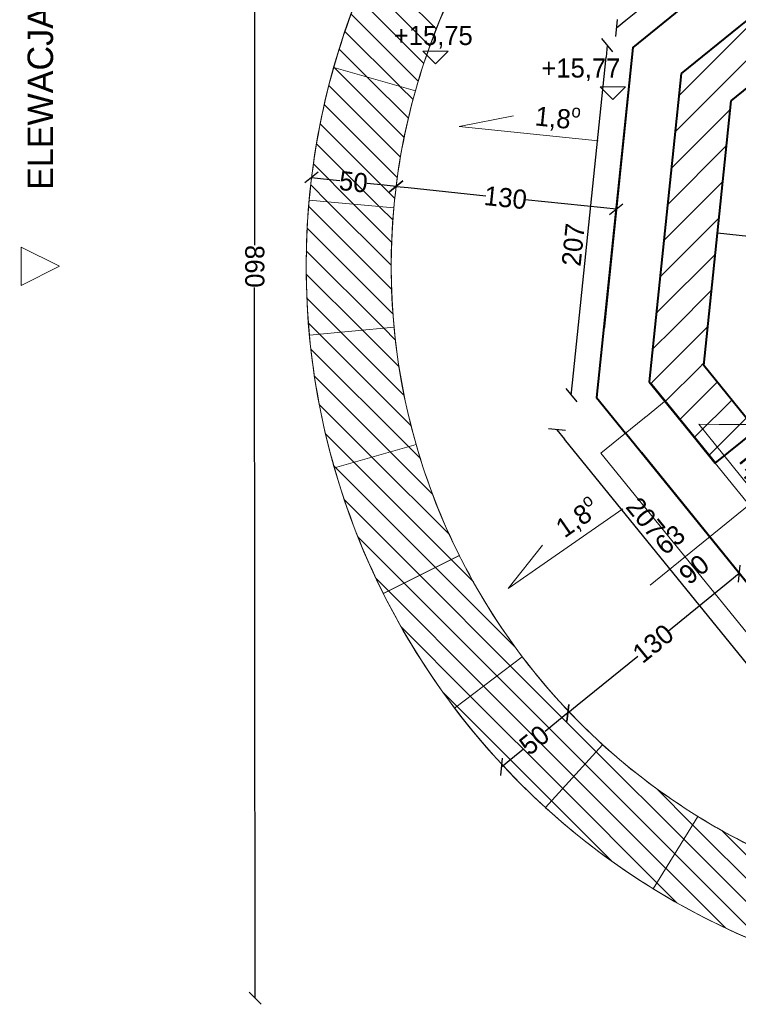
# Model space of a CAD drawing. Header units: millimetres. Extents: x 67877 to 166263, y -957 to 33454.
# Tile 80 of 98: x 109176 to 113404, y 17380 to 23169. Entities that reach past the tile are written whole.
import ezdxf
from ezdxf.enums import TextEntityAlignment as Align

# ---------------------------------------------------------------- set-up
doc = ezdxf.new("R2010")
doc.units = ezdxf.units.MM
doc.linetypes.add('Wipeout_Contour', pattern=[1000, 0, -1000])
for name, color, linetype, lineweight in [('0_Nr_pióra__1', 7, 'Continuous', 13), ('0_Nr_pióra__27', 7, 'Continuous', 40), ('0_Nr_pióra__61', 251, 'Continuous', 13), ('0_Nr_pióra__7', 7, 'Continuous', 20), ('inw_schody zewnętrzne_Nr_pióra__1', 7, 'Continuous', 13), ('inw_schody zewnętrzne_Nr_pióra__163', 7, 'Continuous', 5), ('inw_schody zewnętrzne_Nr_pióra__168', 7, 'Continuous', 5), ('inw_schody zewnętrzne_Nr_pióra__27', 7, 'Continuous', 40), ('inw_schody zewnętrzne_Nr_pióra__87', 7, 'Continuous', 13), ('inw_ściany zewnętrzne_Nr_pióra__27', 7, 'Continuous', 40), ('inw_ściany zewnętrzne_Nr_pióra__87', 7, 'Continuous', 13), ('Okna ARCHICADa_Nr_pióra__27', 7, 'Continuous', 40), ('Okna ARCHICADa_Nr_pióra__3', 7, 'Continuous', 13), ('Znaczniki okien ARCHICADa_Nr_pióra__1', 7, 'Continuous', 13), ('Znaczniki okien ARCHICADa_Nr_pióra__7', 7, 'Continuous', 20)]:
    doc.layers.add(name, color=color, linetype=linetype, lineweight=lineweight)
for name, color, linetype in [('inw_schody zewnętrzne', 7, 'Continuous'), ('inw_wymiarowanie', 7, 'Continuous'), ('inw_ściany zewnętrzne', 7, 'Continuous'), ('Okna ARCHICADa', 7, 'Continuous'), ('Znaczniki okien ARCHICADa', 7, 'Continuous')]:
    doc.layers.add(name, color=color, linetype=linetype)
doc.styles.add('STYL_AUTOMATYCZNY_1', font='GOTHIC.TTF')
doc.dimstyles.new('STYL_AUTOMATYCZNY__1', dxfattribs={"dimtxt": 112.5, "dimasz": 71.25, "dimexe": 0.18, "dimexo": 0.0625, "dimgap": 0.09, "dimtad": 1, "dimtih": 1, "dimtoh": 1, "dimdec": 0, "dimlfac": 0.1, "dimzin": 0, "dimdsep": 46, "dimtxsty": 'STYL_AUTOMATYCZNY_1', "dimblk": 'ARROWHEAD_6', "dimblk1": 'ARROWHEAD_6', "dimblk2": 'ARROWHEAD_6', "dimcen": 0.09, "dimse1": 1, "dimse2": 1, "dimclrd": 256, "dimclre": 256, "dimclrt": 256, "dimadec": 1, "dimazin": 0, "dimtfac": 1, "dimtdec": 4, "dimtmove": 0, "dimatfit": 3, "dimfxl": 1, "dimtolj": 1, "dimtzin": 0, "dimarcsym": 0})
doc.dimstyles.new('STYL_AUTOMATYCZNY__2', dxfattribs={"dimtxt": 112.5, "dimasz": 71.25, "dimexe": 0.18, "dimexo": 0.0625, "dimgap": 0.09, "dimtad": 1, "dimdec": 0, "dimlfac": 0.1, "dimzin": 0, "dimdsep": 46, "dimtxsty": 'STYL_AUTOMATYCZNY_1', "dimblk": 'ARROWHEAD_6', "dimblk1": 'ARROWHEAD_6', "dimblk2": 'ARROWHEAD_6', "dimcen": 0.09, "dimse1": 1, "dimse2": 1, "dimclrd": 256, "dimclre": 256, "dimclrt": 256, "dimadec": 1, "dimazin": 0, "dimtfac": 1, "dimtdec": 4, "dimtmove": 0, "dimatfit": 3, "dimfxl": 1, "dimtolj": 1, "dimtzin": 0, "dimarcsym": 0})
doc.dimstyles.new('STYL_AUTOMATYCZNY__4', dxfattribs={"dimtxt": 112.5, "dimasz": 71.25, "dimexe": 0.18, "dimexo": 0.0625, "dimgap": 0.09, "dimtad": 1, "dimdec": 0, "dimlfac": 0.1, "dimzin": 0, "dimdsep": 46, "dimtxsty": 'STYL_AUTOMATYCZNY_1', "dimblk": 'ARROWHEAD_6', "dimblk1": 'ARROWHEAD_6', "dimblk2": 'ARROWHEAD_6', "dimcen": 0.09, "dimse1": 1, "dimse2": 1, "dimclrd": 256, "dimclre": 256, "dimclrt": 256, "dimadec": 1, "dimazin": 0, "dimtfac": 1, "dimtdec": 4, "dimtmove": 2, "dimatfit": 3, "dimfxl": 1, "dimtolj": 1, "dimtzin": 0, "dimarcsym": 0})
pattern_1 = [(45, (553500.93, 0), (-95.45941, 95.45941), [])]
pattern_2 = [(135, (553500.93, 0), (68.94291, 68.94291), [])]

# ---------------------------------------------------------------- blocks, each defined once
blk = doc.blocks.new('Strop_37_4', base_point=(624521, 5876.8))
at = {"layer": '0_Nr_pióra__1', "linetype": 'Continuous', "flags": 128}
blk.add_lwpolyline([(624521, 5876.8), (624400.4, 5878.9), (625291, 4773.8), (625632.4, 4673.1), (626676.6, 4562.7), (627050, 4591.1), (627921, 5298.2), (627921, 6376.8), (626661, 6376.8), (626661, 5876.8)], close=True, dxfattribs=at)
blk = doc.blocks.new('Ściana_25_4', base_point=(625715, 9077.3))
at = {"linetype": 'Wipeout_Contour', "ltscale": 1877578.498179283}
blk.add_wipeout([(625619.5, 9398.1), (625711.9, 9087.7), (626040.4, 9354.4)], dxfattribs=at).dxf.layer = 'inw_schody zewnętrzne'
at = {"linetype": 'Wipeout_Contour', "ltscale": 1872428.866113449}
blk.add_wipeout([(623968.7, 7672.5), (624297.2, 7939.2), (624012.4, 8093.3)], dxfattribs=at).dxf.layer = 'inw_schody zewnętrzne'
at = {"layer": 'inw_schody zewnętrzne_Nr_pióra__168', "linetype": 'Continuous'}
h = blk.add_hatch(dxfattribs=at)
h.set_pattern_fill('Bloczki_ceramiczne_0004', color=256, style=0, pattern_type=2)
h.set_pattern_definition(pattern_1)
h.paths.add_polyline_path([(625711.9, 9087.7), (625807.3, 8766.9), (626146.8, 9042.5)])
h = blk.add_hatch(dxfattribs=at)
h.set_pattern_fill('Bloczki_ceramiczne_0004', color=256, style=0, pattern_type=2)
h.set_pattern_definition(pattern_1)
h.paths.add_polyline_path([(624252.1, 7504.2), (624591.5, 7779.8), (624297.2, 7939.2)])
at = {"linetype": 'Wipeout_Contour', "ltscale": 1872809.11497564}
blk.add_wipeout([(624012.4, 8093.3), (624297.2, 7939.2), (624340.9, 8360)], dxfattribs=at).dxf.layer = 'inw_schody zewnętrzne'
at = {"layer": 'inw_schody zewnętrzne_Nr_pióra__87', "linetype": 'Continuous', "flags": 128}
blk.add_lwpolyline([(624012.4, 8093.3), (623968.7, 7672.5)], dxfattribs=at)
at = {"linetype": 'Wipeout_Contour', "ltscale": 2499880.404945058}
blk.add_wipeout([(625291, 9131.4), (624340.9, 8360), (624297.2, 7939.2), (625711.9, 9087.7)], dxfattribs=at).dxf.layer = 'inw_schody zewnętrzne'
at = {"layer": 'inw_schody zewnętrzne_Nr_pióra__168', "linetype": 'Continuous'}
h = blk.add_hatch(dxfattribs=at)
h.set_pattern_fill('Bloczki_ceramiczne_0004', color=256, style=0, pattern_type=2)
h.set_pattern_definition(pattern_1)
h.paths.add_polyline_path([(625372.4, 8812.1), (624636.7, 8214.8), (624591.5, 7779.8), (625807.3, 8766.9)])
h = blk.add_hatch(dxfattribs=at)
h.set_pattern_fill('Bloczki_ceramiczne_0004', color=256, style=0, pattern_type=2)
h.set_pattern_definition(pattern_1)
h.paths.add_polyline_path([(624297.2, 7939.2), (624591.5, 7779.8), (624636.7, 8214.8)])
at = {"layer": 'inw_schody zewnętrzne_Nr_pióra__27', "linetype": 'Continuous'}
for p, q in [((625372.4, 8812.1), (624636.7, 8214.8)), ((624636.7, 8214.8), (624297.2, 7939.2)), ((624297.2, 7939.2), (624252.1, 7504.2))]:
    blk.add_line(p, q, dxfattribs=at)
at = {"layer": 'inw_schody zewnętrzne_Nr_pióra__27', "linetype": 'Continuous', "flags": 128}
blk.add_lwpolyline([(624591.5, 7779.8), (625807.3, 8766.9)], dxfattribs=at)
at = {"linetype": 'Wipeout_Contour', "ltscale": 1876825.361504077}
blk.add_wipeout([(625291, 9131.4), (625711.9, 9087.7), (625619.5, 9398.1)], dxfattribs=at).dxf.layer = 'inw_schody zewnętrzne'
at = {"layer": 'inw_schody zewnętrzne_Nr_pióra__168', "linetype": 'Continuous'}
h = blk.add_hatch(dxfattribs=at)
h.set_pattern_fill('Bloczki_ceramiczne_0004', color=256, style=0, pattern_type=2)
h.set_pattern_definition(pattern_1)
h.paths.add_polyline_path([(625372.4, 8812.1), (625807.3, 8766.9), (625711.9, 9087.7)])
at = {"layer": 'inw_schody zewnętrzne_Nr_pióra__27', "linetype": 'Continuous'}
for p, q in [((625711.9, 9087.7), (625372.4, 8812.1)), ((626146.8, 9042.5), (625711.9, 9087.7))]:
    blk.add_line(p, q, dxfattribs=at)
at = {"layer": 'inw_schody zewnętrzne_Nr_pióra__87', "linetype": 'Continuous', "flags": 128}
for points in [[(625619.5, 9398.1), (624012.4, 8093.3)], [(625619.5, 9398.1), (626040.4, 9354.4)]]:
    blk.add_lwpolyline(points, dxfattribs=at)
blk = doc.blocks.new('Ściana_26_4', base_point=(624306.7, 7934))
at = {"layer": 'inw_schody zewnętrzne_Nr_pióra__27', "linetype": 'Continuous', "flags": 128}
blk.add_lwpolyline([(624429.8, 6222.2), (624591.5, 7779.8)], dxfattribs=at)
at = {"linetype": 'Wipeout_Contour', "ltscale": 1872058.020431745}
blk.add_wipeout([(624109, 6126.7), (623798.6, 6034.3), (624065.3, 5705.8)], dxfattribs=at).dxf.layer = 'inw_schody zewnętrzne'
at = {"layer": 'inw_schody zewnętrzne_Nr_pióra__168', "linetype": 'Continuous'}
h = blk.add_hatch(dxfattribs=at)
h.set_pattern_fill('Bloczki_ceramiczne_0004', color=256, style=0, pattern_type=2)
h.set_pattern_definition(pattern_1)
h.paths.add_polyline_path([(624429.8, 6222.2), (624109, 6126.7), (624384.6, 5787.2)])
at = {"linetype": 'Wipeout_Contour', "ltscale": 1871843.045441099}
blk.add_wipeout([(623798.6, 6034.3), (624109, 6126.7), (623842.3, 6455.2)], dxfattribs=at).dxf.layer = 'inw_schody zewnętrzne'
at = {"linetype": 'Wipeout_Contour', "ltscale": 2496378.583269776}
blk.add_wipeout([(623842.3, 6455.2), (624109, 6126.7), (624297.2, 7939.2), (623968.7, 7672.5)], dxfattribs=at).dxf.layer = 'inw_schody zewnętrzne'
at = {"layer": 'inw_schody zewnętrzne_Nr_pióra__168', "linetype": 'Continuous'}
h = blk.add_hatch(dxfattribs=at)
h.set_pattern_fill('Bloczki_ceramiczne_0004', color=256, style=0, pattern_type=2)
h.set_pattern_definition(pattern_1)
h.paths.add_polyline_path([(624154.2, 6561.6), (624429.8, 6222.2), (624591.5, 7779.8), (624252.1, 7504.2)])
h = blk.add_hatch(dxfattribs=at)
h.set_pattern_fill('Bloczki_ceramiczne_0004', color=256, style=0, pattern_type=2)
h.set_pattern_definition(pattern_1)
h.paths.add_polyline_path([(624109, 6126.7), (624429.8, 6222.2), (624154.2, 6561.6)])
at = {"layer": 'inw_schody zewnętrzne_Nr_pióra__27', "linetype": 'Continuous'}
for p, q in [((624297.2, 7939.2), (624252.1, 7504.2)), ((624252.1, 7504.2), (624154.2, 6561.6)), ((624154.2, 6561.6), (624109, 6126.7)), ((624109, 6126.7), (624384.6, 5787.2))]:
    blk.add_line(p, q, dxfattribs=at)
at = {"layer": 'inw_schody zewnętrzne_Nr_pióra__87', "linetype": 'Continuous', "flags": 128}
blk.add_lwpolyline([(623968.7, 7672.5), (623798.6, 6034.3)], dxfattribs=at)
blk = doc.blocks.new('Otwór okienny_ łukowy 24_5')
at = {"layer": 'Okna ARCHICADa_Nr_pióra__27', "linetype": 'Continuous'}
for p, q in [((-315, 0), (-315, 309.2)), ((315, 0), (315, 309.2))]:
    blk.add_line(p, q, dxfattribs=at)
at = {"layer": 'Okna ARCHICADa_Nr_pióra__3', "linetype": 'Continuous'}
for p, q in [((-315, 309.2), (315, 309.2)), ((-315, 0), (315, 0))]:
    blk.add_line(p, q, dxfattribs=at)
blk = doc.blocks.new('Znacznik O_PB_4')
at = {"layer": 'Znaczniki okien ARCHICADa_Nr_pióra__1', "linetype": 'Continuous'}
blk.add_line((0, -750), (0, 0), dxfattribs=at)
at = {"layer": 'Znaczniki okien ARCHICADa_Nr_pióra__7', "style": 'STYL_AUTOMATYCZNY_1'}
for tag, rotation, p in [('AC_MarkerText_2', 90, (-13.2, -559.8)), ('AC_MarkerText_3', 90, (211.8, -559.8)), ('AC_MarkerText_4', 360, (-228.2, 81.1))]:
    blk.add_attdef(tag, text='', height=112.5, rotation=rotation, dxfattribs=at).set_placement(p, align=Align.BOTTOM_LEFT)
blk = doc.blocks.new('Ściana_27_4', base_point=(624119.4, 6129.8))
at = {"layer": 'inw_schody zewnętrzne_Nr_pióra__168', "linetype": 'Continuous'}
h = blk.add_hatch(dxfattribs=at)
h.set_pattern_fill('Bloczki_ceramiczne_0004', color=256, style=0, pattern_type=2)
h.set_pattern_definition(pattern_1)
h.paths.add_polyline_path([(625416.9, 5006.4), (625257.6, 4712), (625632.4, 4673.1), (625638.7, 4733.2)])
at = {"layer": 'inw_schody zewnętrzne_Nr_pióra__87', "linetype": 'Continuous', "flags": 128}
blk.add_lwpolyline([(623798.6, 6034.3), (623968.8, 5824.7)], dxfattribs=at)
at = {"linetype": 'Wipeout_Contour', "ltscale": 1875249.108084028}
blk.add_wipeout([(625257.6, 4712), (624836.7, 4755.7), (625103.4, 4427.3)], dxfattribs=at).dxf.layer = 'inw_schody zewnętrzne'
at = {"layer": 'inw_schody zewnętrzne_Nr_pióra__87', "linetype": 'Continuous', "flags": 128}
blk.add_lwpolyline([(624945.8, 4621.4), (625103.4, 4427.3)], dxfattribs=at)
at = {"linetype": 'Wipeout_Contour', "ltscale": 2498361.004301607}
blk.add_wipeout([(624109, 6126.7), (624065.3, 5705.8), (624836.7, 4755.7), (625257.6, 4712)], dxfattribs=at).dxf.layer = 'inw_schody zewnętrzne'
at = {"layer": 'inw_schody zewnętrzne_Nr_pióra__168', "linetype": 'Continuous'}
h = blk.add_hatch(dxfattribs=at)
h.set_pattern_fill('Bloczki_ceramiczne_0004', color=256, style=0, pattern_type=2)
h.set_pattern_definition(pattern_1)
h.paths.add_polyline_path([(624429.8, 6222.2), (624384.6, 5787.2), (624497.4, 5648.4), (624737.4, 5843.3)])
h = blk.add_hatch(dxfattribs=at)
h.set_pattern_fill('Bloczki_ceramiczne_0004', color=256, style=0, pattern_type=2)
h.set_pattern_definition(pattern_1)
h.paths.add_polyline_path([(625134.5, 5354.2), (624894.4, 5159.3), (624982, 5051.5), (625416.9, 5006.4)])
h = blk.add_hatch(dxfattribs=at)
h.set_pattern_fill('Bloczki_ceramiczne_0004', color=256, style=0, pattern_type=2)
h.set_pattern_definition(pattern_1)
h.paths.add_polyline_path([(625416.9, 5006.4), (624982, 5051.5), (625257.6, 4712)])
at = {"layer": 'inw_schody zewnętrzne_Nr_pióra__27', "linetype": 'Continuous'}
for p, q in [((624109, 6126.7), (624384.6, 5787.2)), ((624497.4, 5648.4), (624737.4, 5843.3)), ((624384.6, 5787.2), (624497.4, 5648.4)), ((624894.4, 5159.3), (625134.5, 5354.2)), ((624894.4, 5159.3), (624982, 5051.5)), ((624982, 5051.5), (625257.6, 4712)), ((625257.6, 4712), (625632.4, 4673.1))]:
    blk.add_line(p, q, dxfattribs=at)
at = {"layer": 'inw_schody zewnętrzne_Nr_pióra__27', "linetype": 'Continuous', "flags": 128}
for points in [[(624737.4, 5843.3), (624429.8, 6222.2)], [(625416.9, 5006.4), (625134.5, 5354.2)]]:
    blk.add_lwpolyline(points, dxfattribs=at)
at = {"layer": 'Okna ARCHICADa', "linetype": 'Continuous', "zscale": 1000, "rotation": 309.0725391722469}
blk.add_blockref('Otwór okienny_ łukowy 24_5', (624695.9, 5403.9), dxfattribs=at)
at = {"layer": 'Znaczniki okien ARCHICADa'}
ref = blk.add_blockref('Znacznik O_PB_4', (624696.5, 5404.4), dxfattribs=dict(at, rotation=309.0725391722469))
ref.add_attrib('AC_MarkerText_2', '63', dxfattribs={"layer": 'Znaczniki okien ARCHICADa_Nr_pióra__7', "color": 7, "height": 112.5, "rotation": 39.07254, "style": 'STYL_AUTOMATYCZNY_1'}).set_placement((624222.4, 5076.6), align=Align.BOTTOM_LEFT)
ref.add_attrib('AC_MarkerText_3', '90', dxfattribs={"layer": 'Znaczniki okien ARCHICADa_Nr_pióra__7', "color": 7, "height": 112.5, "rotation": 39.07254, "style": 'STYL_AUTOMATYCZNY_1'}).set_placement((624364.2, 4902), align=Align.BOTTOM_LEFT)
ref.add_attrib('AC_MarkerText_4', 'hp -11', dxfattribs={"layer": 'Znaczniki okien ARCHICADa_Nr_pióra__7', "color": 7, "height": 112.5, "rotation": 309.07254, "style": 'STYL_AUTOMATYCZNY_1'}).set_placement((624606.2, 5637.1), align=Align.BOTTOM_LEFT)
blk = doc.blocks.new('Ściana_33_4', base_point=(630191, 6805.8))
at = {"layer": 'inw_ściany zewnętrzne_Nr_pióra__87', "linetype": 'Continuous'}
for radius in [4300, 3800]:
    blk.add_arc((626391, 6805.8), radius, 0, 180, dxfattribs=at)
blk = doc.blocks.new('Ściana_34_4', base_point=(622591, 6805.8))
at = {"layer": 'inw_ściany zewnętrzne_Nr_pióra__87', "linetype": 'Continuous'}
for radius in [4300, 3800]:
    blk.add_arc((626391, 6805.8), radius, 180, 0, dxfattribs=at)
blk = doc.blocks.new('Ściana_54_4', base_point=(624394.9, 3571.7))
at = {"layer": 'inw_schody zewnętrzne_Nr_pióra__1', "linetype": 'Continuous'}
h = blk.add_hatch(dxfattribs=at)
h.set_pattern_fill('Cegła_zwykła_0004', color=256, style=0, pattern_type=2)
h.set_pattern_definition(pattern_2)
h.paths.add_polyline_path([(624132.4, 3146.2, 0.046215), (624843.1, 2793.8), (625022.9, 3260.3, -0.046215), (624394.9, 3571.7)])
at = {"layer": 'inw_schody zewnętrzne_Nr_pióra__1', "linetype": 'Continuous', "flags": 128}
for points in [[(624132.4, 3146.2), (624394.9, 3571.7)], [(624843.1, 2793.8), (625022.9, 3260.3)]]:
    blk.add_lwpolyline(points, dxfattribs=at)
at = {"layer": 'inw_schody zewnętrzne_Nr_pióra__1', "linetype": 'Continuous'}
for radius in [3800.1, 4300.1]:
    blk.add_arc((626389.7, 6806.1), radius, 238.33528, 248.91954, dxfattribs=at)
blk = doc.blocks.new('Ściana_55_4', base_point=(623834.8, 3993.4))
at = {"layer": 'inw_schody zewnętrzne_Nr_pióra__163', "linetype": 'Continuous'}
h = blk.add_hatch(dxfattribs=at)
h.set_pattern_fill('Cegła_zwykła_0004', color=256, style=0, pattern_type=2)
h.set_pattern_definition(pattern_2)
h.paths.add_polyline_path([(623498.7, 3623.3, 0.046215), (624132.5, 3146.4), (624395, 3571.9, -0.046215), (623834.8, 3993.4)])
at = {"layer": 'inw_schody zewnętrzne_Nr_pióra__1', "linetype": 'Continuous', "flags": 128}
for points in [[(623498.7, 3623.3), (623834.8, 3993.4)], [(624132.5, 3146.4), (624395, 3571.9)]]:
    blk.add_lwpolyline(points, dxfattribs=at)
at = {"layer": 'inw_schody zewnętrzne_Nr_pióra__1', "linetype": 'Continuous'}
for radius in [3800.1, 4300.1]:
    blk.add_arc((626389.9, 6806.3), radius, 227.75102, 238.33528, dxfattribs=at)
blk = doc.blocks.new('Ściana_56_4', base_point=(623361.8, 4510.7))
at = {"layer": 'inw_schody zewnętrzne_Nr_pióra__1', "linetype": 'Continuous'}
h = blk.add_hatch(dxfattribs=at)
h.set_pattern_fill('Cegła_zwykła_0004', color=256, style=0, pattern_type=2)
h.set_pattern_definition(pattern_2)
h.paths.add_polyline_path([(622963.4, 4208.7, 0.046215), (623498.8, 3623.5), (623835, 3993.6, -0.046215), (623361.8, 4510.7)])
at = {"layer": 'inw_schody zewnętrzne_Nr_pióra__1', "linetype": 'Continuous', "flags": 128}
for points in [[(622963.4, 4208.7), (623361.8, 4510.7)], [(623498.8, 3623.5), (623835, 3993.6)]]:
    blk.add_lwpolyline(points, dxfattribs=at)
at = {"layer": 'inw_schody zewnętrzne_Nr_pióra__1', "linetype": 'Continuous'}
for radius in [3800.1, 4300.1]:
    blk.add_arc((626390, 6806.5), radius, 217.16677, 227.75103, dxfattribs=at)
blk = doc.blocks.new('Ściana_57_4', base_point=(622991.8, 5106.2))
at = {"layer": 'inw_schody zewnętrzne_Nr_pióra__163', "linetype": 'Continuous'}
h = blk.add_hatch(dxfattribs=at)
h.set_pattern_fill('Cegła_zwykła_0004', color=256, style=0, pattern_type=2)
h.set_pattern_definition(pattern_2)
h.paths.add_polyline_path([(622544.7, 4882.4, 0.046215), (622963.6, 4208.8), (623362, 4510.9, -0.046215), (622991.8, 5106.2)])
at = {"layer": 'inw_schody zewnętrzne_Nr_pióra__1', "linetype": 'Continuous', "flags": 128}
for points in [[(622544.7, 4882.4), (622991.8, 5106.2)], [(622963.6, 4208.8), (623362, 4510.9)]]:
    blk.add_lwpolyline(points, dxfattribs=at)
at = {"layer": 'inw_schody zewnętrzne_Nr_pióra__1', "linetype": 'Continuous'}
for radius in [3800.1, 4300.1]:
    blk.add_arc((626390.2, 6806.7), radius, 206.58251, 217.16677, dxfattribs=at)
blk = doc.blocks.new('Ściana_58_4', base_point=(622737.5, 5759.5))
at = {"layer": 'inw_schody zewnętrzne_Nr_pióra__1', "linetype": 'Continuous'}
h = blk.add_hatch(dxfattribs=at)
h.set_pattern_fill('Cegła_zwykła_0004', color=256, style=0, pattern_type=2)
h.set_pattern_definition(pattern_2)
h.paths.add_polyline_path([(622256.9, 5621.7, 0.046215), (622544.9, 4882.6), (622992, 5106.3, -0.046215), (622737.5, 5759.5)])
at = {"layer": 'inw_schody zewnętrzne_Nr_pióra__1', "linetype": 'Continuous', "flags": 128}
for points in [[(622256.9, 5621.7), (622737.5, 5759.5)], [(622544.9, 4882.6), (622992, 5106.3)]]:
    blk.add_lwpolyline(points, dxfattribs=at)
at = {"layer": 'inw_schody zewnętrzne_Nr_pióra__1', "linetype": 'Continuous'}
for radius in [3800.1, 4300.1]:
    blk.add_arc((626390.5, 6806.8), radius, 195.99825, 206.58251, dxfattribs=at)
blk = doc.blocks.new('Ściana_59_4', base_point=(622607.5, 6448.3))
at = {"layer": 'inw_schody zewnętrzne_Nr_pióra__163', "linetype": 'Continuous'}
h = blk.add_hatch(dxfattribs=at)
h.set_pattern_fill('Cegła_zwykła_0004', color=256, style=0, pattern_type=2)
h.set_pattern_definition(pattern_2)
h.paths.add_polyline_path([(622109.8, 6401.1, 0.046215), (622257.1, 5621.7), (622737.8, 5759.5, -0.046215), (622607.5, 6448.3)])
at = {"layer": 'inw_schody zewnętrzne_Nr_pióra__1', "linetype": 'Continuous', "flags": 128}
for points in [[(622109.8, 6401.1), (622607.5, 6448.3)], [(622257.1, 5621.7), (622737.8, 5759.5)]]:
    blk.add_lwpolyline(points, dxfattribs=at)
at = {"layer": 'inw_schody zewnętrzne_Nr_pióra__1', "linetype": 'Continuous'}
for radius in [3800.1, 4300.1]:
    blk.add_arc((626390.7, 6806.9), radius, 185.414, 195.99826, dxfattribs=at)
blk = doc.blocks.new('Ściana_60_4', base_point=(622606.3, 7149.3))
at = {"layer": 'inw_schody zewnętrzne_Nr_pióra__1', "linetype": 'Continuous'}
h = blk.add_hatch(dxfattribs=at)
h.set_pattern_fill('Cegła_zwykła_0004', color=256, style=0, pattern_type=2)
h.set_pattern_definition(pattern_2)
h.paths.add_polyline_path([(622108.3, 7194.4, 0.046215), (622110, 6401.2), (622607.8, 6448.3, -0.046215), (622606.3, 7149.3)])
at = {"layer": 'inw_schody zewnętrzne_Nr_pióra__1', "linetype": 'Continuous', "flags": 128}
for points in [[(622108.3, 7194.4), (622606.3, 7149.3)], [(622110, 6401.2), (622607.8, 6448.3)]]:
    blk.add_lwpolyline(points, dxfattribs=at)
at = {"layer": 'inw_schody zewnętrzne_Nr_pióra__1', "linetype": 'Continuous'}
for radius in [4300.1, 3800.1]:
    blk.add_arc((626391, 6806.9), radius, 174.82974, 185.414, dxfattribs=at)
blk = doc.blocks.new('Ściana_61_4', base_point=(622733.8, 7838.7))
at = {"layer": 'inw_schody zewnętrzne_Nr_pióra__163', "linetype": 'Continuous'}
h = blk.add_hatch(dxfattribs=at)
h.set_pattern_fill('Cegła_zwykła_0004', color=256, style=0, pattern_type=2)
h.set_pattern_definition(pattern_2)
h.paths.add_polyline_path([(622252.6, 7974.4, 0.046215), (622108.6, 7194.4), (622606.5, 7149.3, -0.046215), (622733.8, 7838.7)])
at = {"layer": 'inw_schody zewnętrzne_Nr_pióra__1', "linetype": 'Continuous', "flags": 128}
for points in [[(622252.6, 7974.4), (622733.8, 7838.7)], [(622108.6, 7194.4), (622606.5, 7149.3)]]:
    blk.add_lwpolyline(points, dxfattribs=at)
at = {"layer": 'inw_schody zewnętrzne_Nr_pióra__1', "linetype": 'Continuous'}
for radius in [4300.1, 3800.1]:
    blk.add_arc((626391.2, 6806.9), radius, 164.24548, 174.82974, dxfattribs=at)
blk = doc.blocks.new('Ściana_62_4', base_point=(622985.8, 8492.8))
at = {"layer": 'inw_schody zewnętrzne_Nr_pióra__1', "linetype": 'Continuous'}
h = blk.add_hatch(dxfattribs=at)
h.set_pattern_fill('Cegła_zwykła_0004', color=256, style=0, pattern_type=2)
h.set_pattern_definition(pattern_2)
h.paths.add_polyline_path([(622537.7, 8714.7, 0.046215), (622252.9, 7974.4), (622734.1, 7838.6, -0.046215), (622985.8, 8492.8)])
at = {"layer": 'inw_schody zewnętrzne_Nr_pióra__1', "linetype": 'Continuous', "flags": 128}
for points in [[(622537.7, 8714.7), (622985.8, 8492.8)], [(622252.9, 7974.4), (622734.1, 7838.6)]]:
    blk.add_lwpolyline(points, dxfattribs=at)
at = {"layer": 'inw_schody zewnętrzne_Nr_pióra__1', "linetype": 'Continuous'}
for radius in [4300.1, 3800.1]:
    blk.add_arc((626391.4, 6806.8), radius, 153.66123, 164.24548, dxfattribs=at)
blk = doc.blocks.new('Wymiary_32_4', base_point=(623895.3, 7787.5))
at = {"layer": '0_Nr_pióra__1', "linetype": 'Continuous'}
for p, q in [((623895.3, 7787.5), (623820.3, 7862.5)), ((623820.3, 7862.5), (623970.3, 7862.5)), ((623970.3, 7862.5), (623895.3, 7787.5))]:
    blk.add_line(p, q, dxfattribs=at)
at = {"layer": '0_Nr_pióra__1', "insert": (623474.7, 7895.2), "char_height": 112.5, "attachment_point": 7, "style": 'STYL_AUTOMATYCZNY_1'}
blk.add_mtext('\\A1;{\\pql;\\fCentury Gothic|b0|i0|c238|p34;+15,77}', dxfattribs=at)
blk = doc.blocks.new('Wymiary_36_4', base_point=(622852.1, 7996.5))
at = {"layer": '0_Nr_pióra__1', "linetype": 'Continuous'}
for p, q in [((622852.1, 7996.5), (622777.1, 8071.5)), ((622777.1, 8071.5), (622927.1, 8071.5)), ((622927.1, 8071.5), (622852.1, 7996.5))]:
    blk.add_line(p, q, dxfattribs=at)
at = {"layer": '0_Nr_pióra__1', "insert": (622606.4, 8086.5), "char_height": 112.5, "attachment_point": 7, "style": 'STYL_AUTOMATYCZNY_1'}
blk.add_mtext('\\A1;{\\pql;\\fCentury Gothic|b0|i0|c238|p34;+15,75}', dxfattribs=at)
blk = doc.blocks.new('ARROWHEAD_6')
at = {"linetype": 'Continuous'}
for p, q in [((0, 0), (-1, 0)), ((-0.5, -0.5), (0.5, 0.5))]:
    blk.add_line(p, q, dxfattribs=at)
blk = doc.blocks.new('*D132')
at = {"layer": 'Defpoints', "color": 0}
for p in [(110888.2, 22196.9), (111390.4, 22189.5), (111377.2, 22062.3)]:
    blk.add_point(p, dxfattribs=at)
at = {"layer": 'inw_wymiarowanie', "linetype": 'Continuous', "lineweight": -2}
for p, q in [((110963.7, 22233.8), (111058.7, 22223.9)), ((111319.5, 22196.8), (111220.3, 22207.2))]:
    blk.add_line(p, q, dxfattribs=at)
at = {"layer": 'inw_wymiarowanie', "lineweight": -2, "xscale": 71.25, "yscale": 71.25, "zscale": 71.25}
for p, rotation in [((110892.8, 22241.1), 174.0725391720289), ((111390.4, 22189.5), 354.0725391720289)]:
    blk.add_blockref('ARROWHEAD_6', p, dxfattribs=dict(at, rotation=rotation))
at = {"layer": 'inw_wymiarowanie', "insert": (111139.5, 22215.5), "char_height": 112.5, "attachment_point": 5, "rotation": 354.07254, "style": 'STYL_AUTOMATYCZNY_1'}
blk.add_mtext('\\A1;50', dxfattribs=at)
blk = doc.blocks.new('*D133')
at = {"layer": 'Defpoints', "color": 0}
for p in [(111377.2, 22062.3), (112684.3, 22055.1), (112644.8, 21674.5)]:
    blk.add_point(p, dxfattribs=at)
at = {"layer": 'inw_wymiarowanie', "linetype": 'Continuous', "lineweight": -2}
for p, q in [((111461.2, 22182.1), (111918.1, 22134.7)), ((112613.4, 22062.5), (112150.2, 22110.6))]:
    blk.add_line(p, q, dxfattribs=at)
at = {"layer": 'inw_wymiarowanie', "lineweight": -2, "xscale": 71.25, "yscale": 71.25, "zscale": 71.25}
for p, rotation in [((111390.4, 22189.5), 174.0725391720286), ((112684.3, 22055.1), 354.0725391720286)]:
    blk.add_blockref('ARROWHEAD_6', p, dxfattribs=dict(at, rotation=rotation))
at = {"layer": 'inw_wymiarowanie', "insert": (112034.2, 22122.6), "char_height": 112.5, "attachment_point": 5, "rotation": 354.07254, "style": 'STYL_AUTOMATYCZNY_1'}
blk.add_mtext('\\A1;130', dxfattribs=at)
blk = doc.blocks.new('*D136')
at = {"layer": 'Defpoints', "color": 0}
for p in [(119461.7, 26497.5), (110861.5, 21458.5), (119461.7, 21469)]:
    blk.add_point(p, dxfattribs=at)
at = {"layer": 'inw_wymiarowanie', "linetype": 'Continuous', "lineweight": -2}
blk.add_line((110932.7, 26497.5), (119390.4, 26497.5), dxfattribs=at)
at = {"layer": 'inw_wymiarowanie', "lineweight": -2, "xscale": 71.25, "yscale": 71.25, "zscale": 71.25, "rotation": 180}
blk.add_blockref('ARROWHEAD_6', (110861.5, 26497.5), dxfattribs=at)
at = {"layer": 'inw_wymiarowanie', "lineweight": -2, "xscale": 71.25, "yscale": 71.25, "zscale": 71.25}
blk.add_blockref('ARROWHEAD_6', (119461.7, 26497.5), dxfattribs=at)
at = {"layer": 'inw_wymiarowanie', "insert": (115158.4, 26556.7), "char_height": 112.5, "attachment_point": 5, "style": 'STYL_AUTOMATYCZNY_1'}
blk.add_mtext('\\A1;860', dxfattribs=at)
blk = doc.blocks.new('*D138')
at = {"layer": 'Defpoints', "color": 0}
for p in [(115161.4, 26018.8), (110561, 17415.6), (115166.8, 17418.5)]:
    blk.add_point(p, dxfattribs=at)
at = {"layer": 'inw_wymiarowanie', "linetype": 'Continuous', "lineweight": -2}
for p, q in [((110555.6, 25944.6), (110558.2, 21844)), ((110561, 17486.9), (110558.4, 21593.8))]:
    blk.add_line(p, q, dxfattribs=at)
at = {"layer": 'inw_wymiarowanie', "lineweight": -2, "xscale": 71.25, "yscale": 71.25, "zscale": 71.25}
for p, rotation in [((110555.6, 26015.9), 90.03618933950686), ((110561, 17415.6), 270.0361893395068)]:
    blk.add_blockref('ARROWHEAD_6', p, dxfattribs=dict(at, rotation=rotation))
at = {"layer": 'inw_wymiarowanie', "insert": (110558.3, 21718.9), "char_height": 112.5, "attachment_point": 5, "rotation": 270.03619, "style": 'STYL_AUTOMATYCZNY_1'}
blk.add_mtext('\\A1;860', dxfattribs=at)
blk = doc.blocks.new('*D144')
at = {"layer": 'Defpoints', "color": 0}
for p in [(112132.6, 19423.9), (112400.8, 19093.6), (112068.8, 18703.6)]:
    blk.add_point(p, dxfattribs=at)
at = {"layer": 'inw_wymiarowanie', "linetype": 'Continuous', "lineweight": -2}
for p, q in [((112345.4, 19048.7), (112266.7, 18984.8)), ((112065.2, 18821.1), (112140.6, 18882.4))]:
    blk.add_line(p, q, dxfattribs=at)
at = {"layer": 'inw_wymiarowanie', "lineweight": -2, "xscale": 71.25, "yscale": 71.25, "zscale": 71.25}
for p, rotation in [((112400.8, 19093.6), 39.07253917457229), ((112009.9, 18776.2), 219.0725391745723)]:
    blk.add_blockref('ARROWHEAD_6', p, dxfattribs=dict(at, rotation=rotation))
at = {"layer": 'inw_wymiarowanie', "insert": (112203.7, 18933.6), "char_height": 112.5, "attachment_point": 5, "rotation": 39.07254, "style": 'STYL_AUTOMATYCZNY_1'}
blk.add_mtext('\\A1;50', dxfattribs=at)
blk = doc.blocks.new('*D145')
at = {"layer": 'Defpoints', "color": 0}
for p in [(113409.4, 19912.5), (113597, 19681.5), (112132.6, 19423.9)]:
    blk.add_point(p, dxfattribs=at)
at = {"layer": 'inw_wymiarowanie', "linetype": 'Continuous', "lineweight": -2}
for p, q in [((113354.1, 19867.6), (112993.2, 19574.6)), ((112456.1, 19138.5), (112812.1, 19427.5))]:
    blk.add_line(p, q, dxfattribs=at)
at = {"layer": 'inw_wymiarowanie', "lineweight": -2, "xscale": 71.25, "yscale": 71.25, "zscale": 71.25}
for p, rotation in [((113409.4, 19912.5), 39.07253917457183), ((112400.8, 19093.6), 219.0725391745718)]:
    blk.add_blockref('ARROWHEAD_6', p, dxfattribs=dict(at, rotation=rotation))
at = {"layer": 'inw_wymiarowanie', "insert": (112902.6, 19501), "char_height": 112.5, "attachment_point": 5, "rotation": 39.07254, "style": 'STYL_AUTOMATYCZNY_1'}
blk.add_mtext('\\A1;130', dxfattribs=at)
blk = doc.blocks.new('*D146')
at = {"layer": 'Defpoints', "color": 0}
for p in [(114295.6, 24427.5), (114390.1, 24311.1), (112780.8, 23004.3)]:
    blk.add_point(p, dxfattribs=at)
at = {"layer": 'inw_wymiarowanie', "linetype": 'Continuous', "lineweight": -2}
blk.add_line((112741.5, 23165.7), (114240.3, 24382.6), dxfattribs=at)
at = {"layer": 'inw_wymiarowanie', "lineweight": -2, "xscale": 71.25, "yscale": 71.25, "zscale": 71.25}
for p, rotation in [((114295.6, 24427.5), 39.07625748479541), ((112686.2, 23120.8), 219.0762574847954)]:
    blk.add_blockref('ARROWHEAD_6', p, dxfattribs=dict(at, rotation=rotation))
at = {"layer": 'inw_wymiarowanie', "insert": (113320.5, 23735.8), "char_height": 112.5, "attachment_point": 5, "rotation": 39.07626, "style": 'STYL_AUTOMATYCZNY_1'}
blk.add_mtext('\\A1;207', dxfattribs=at)
blk = doc.blocks.new('*D151')
at = {"layer": 'Defpoints', "color": 0}
for p in [(112569.3, 20947.3), (112336.4, 20758.2), (113874, 19340.2)]:
    blk.add_point(p, dxfattribs=at)
at = {"layer": 'inw_wymiarowanie', "linetype": 'Continuous', "lineweight": -2}
blk.add_line((113596.2, 19206.5), (112381.3, 20702.9), dxfattribs=at)
at = {"layer": 'inw_wymiarowanie', "lineweight": -2, "xscale": 71.25, "yscale": 71.25, "zscale": 71.25}
for p, rotation in [((112336.4, 20758.2), 129.0725391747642), ((113641.1, 19151.1), 309.0725391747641)]:
    blk.add_blockref('ARROWHEAD_6', p, dxfattribs=dict(at, rotation=rotation))
at = {"layer": 'inw_wymiarowanie', "insert": (112858.1, 20240.6), "char_height": 112.5, "attachment_point": 5, "rotation": 309.07254, "style": 'STYL_AUTOMATYCZNY_1'}
blk.add_mtext('\\A1;207', dxfattribs=at)
blk = doc.blocks.new('*D152')
at = {"layer": 'Defpoints', "color": 0}
for p in [(112632.8, 23019.5), (112780.8, 23004.3), (112569.3, 20947.3)]:
    blk.add_point(p, dxfattribs=at)
at = {"layer": 'inw_wymiarowanie', "linetype": 'Continuous', "lineweight": -2}
blk.add_line((112428.6, 21033.4), (112625.6, 22948.6), dxfattribs=at)
at = {"layer": 'inw_wymiarowanie', "lineweight": -2, "xscale": 71.25, "yscale": 71.25, "zscale": 71.25}
for p, rotation in [((112632.8, 23019.5), 84.12902769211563), ((112421.3, 20962.5), 264.1290276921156)]:
    blk.add_blockref('ARROWHEAD_6', p, dxfattribs=dict(at, rotation=rotation))
at = {"layer": 'inw_wymiarowanie', "insert": (112433, 21846.1), "char_height": 112.5, "attachment_point": 5, "rotation": 84.12903, "style": 'STYL_AUTOMATYCZNY_1'}
blk.add_mtext('\\A1;207', dxfattribs=at)
blk = doc.blocks.new('Elewacja_34_4', base_point=(620414, 11688.1))
at = {"layer": '0_Nr_pióra__61', "insert": (620604, 10788.2), "char_height": 150, "attachment_point": 9, "rotation": 90, "style": 'STYL_AUTOMATYCZNY_1'}
blk.add_mtext('\\A1;{\\pqr;\\pt0;\\fCentury Gothic|b0|i0|c238|p34;ELEWACJA PÓŁNOCNO-ZACHODNIA}', dxfattribs=at)
at = {"linetype": 'Wipeout_Contour', "ltscale": 1861579.484614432}
blk.add_wipeout([(620414, 6918.9), (620414, 6693.9), (620639, 6806.4)], dxfattribs=at)
at = {"layer": '0_Nr_pióra__61', "linetype": 'Continuous', "flags": 128}
blk.add_lwpolyline([(620414, 6918.9), (620414, 6693.9), (620639, 6806.4)], close=True, dxfattribs=at)

msp = doc.modelspace()

# ---------------------------------------------------------------- block references
msp.add_blockref('Elewacja_34_4', (109184.612, 26601.134))
at = {"linetype": 'Continuous'}
for name, p in [('Wymiary_36_4', (111622.714, 22909.504)), ('Strop_37_4', (113291.574, 20789.774))]:
    msp.add_blockref(name, p, dxfattribs=at)
at = {"layer": 'inw_schody zewnętrzne'}
for name, p in [('Ściana_25_4', (114485.581, 23990.32)), ('Ściana_62_4', (111756.442, 23405.818)), ('Ściana_61_4', (111504.452, 22751.651)), ('Ściana_60_4', (111376.908, 22062.329)), ('Ściana_59_4', (111378.149, 21361.307)), ('Ściana_58_4', (111508.134, 20672.44)), ('Ściana_57_4', (111762.439, 20019.169)), ('Ściana_55_4', (112605.459, 18906.368)), ('Ściana_54_4', (113165.489, 18484.704))]:
    msp.add_blockref(name, p, dxfattribs=at)

# ---------------------------------------------------------------- texts
at = {"layer": '0_Nr_pióra__7', "linetype": 'Continuous', "insert": (112508.578, 20167.045), "char_height": 112.5, "attachment_point": 8, "rotation": 34.8438049, "style": 'STYL_AUTOMATYCZNY_1'}
msp.add_mtext('\\A1;{\\pqc;\\fCentury Gothic|b0|i0|c238|p34;1,8\\fCentury Gothic|b0|i0|c238|p34;\\A1{\\H.66x;\\So^  ;}}', dxfattribs=at)

# ---------------------------------------------------------------- dimensions: what is measured, and where the dimension line sits
at = {"layer": 'inw_wymiarowanie', "linetype": 'Continuous'}
for base, p1, p2, angle, picture, middle, turn in [((111390.362, 22189.489), (110888.243, 22196.935), (111377.158, 22062.306), 354.0725392, '*D132', (111139.491, 22215.535), 354.0725392), ((112400.764, 19093.59), (112068.812, 18703.645), (112132.61, 19423.876), 39.0725392, '*D144', (112203.676, 18933.578), 39.0725392)]:
    dim = msp.add_linear_dim(base=base, p1=p1, p2=p2, angle=angle, dimstyle='STYL_AUTOMATYCZNY__2', dxfattribs=at)
    dim.commit()
    dim.dimension.update_dxf_attribs({"geometry": picture, "text_midpoint": middle, "dimtype": 160, "text_rotation": turn})

# ---------------------------------------------------------------- next in the draw order: block references
at = {"layer": 'inw_schody zewnętrzne'}
msp.add_blockref('Ściana_26_4', (113077.348, 22847), dxfattribs=at)

# ---------------------------------------------------------------- next in the draw order: dimensions: what is measured, and where the dimension line sits
at = {"layer": 'inw_wymiarowanie', "linetype": 'Continuous'}
dim = msp.add_linear_dim(base=(114295.563, 24427.537), p1=(112780.784, 23004.306), p2=(114390.127, 24311.077), angle=39.0762575, dimstyle='STYL_AUTOMATYCZNY__4', dxfattribs=at)
dim.commit()
dim.dimension.update_dxf_attribs({"geometry": '*D146', "text_midpoint": (113320.49, 23735.848), "dimtype": 160, "text_rotation": 39.0762575})

# ---------------------------------------------------------------- next in the draw order: linework, layer by layer
msp.add_line((117041.868, 21523.551), (113281.28, 21913.992))
at = {"layer": 'inw_ściany zewnętrzne_Nr_pióra__87', "linetype": 'Continuous', "flags": 128}
msp.add_lwpolyline([(112578.676, 22456.867), (111760.935, 22541.768), (112080.283, 22604.895)], dxfattribs=at)

# ---------------------------------------------------------------- next in the draw order: block references
at = {"linetype": 'Continuous'}
msp.add_blockref('Wymiary_32_4', (112665.877, 22700.48), dxfattribs=at)
at = {"layer": 'inw_schody zewnętrzne'}
msp.add_blockref('Ściana_27_4', (112890.025, 21042.779), dxfattribs=at)
at = {"layer": 'inw_ściany zewnętrzne'}
msp.add_blockref('Ściana_33_4', (118961.574, 21718.772), dxfattribs=at)

# ---------------------------------------------------------------- next in the draw order: texts
at = {"layer": '0_Nr_pióra__7', "linetype": 'Continuous', "insert": (112331.963, 22502.169), "char_height": 112.5, "attachment_point": 8, "rotation": 354.0725392, "style": 'STYL_AUTOMATYCZNY_1'}
msp.add_mtext('\\A1;{\\pqc;\\fCentury Gothic|b0|i0|c238|p34;1,8\\fCentury Gothic|b0|i0|c238|p34;\\A1{\\H.66x;\\So^  ;}}', dxfattribs=at)

# ---------------------------------------------------------------- next in the draw order: dimensions: what is measured, and where the dimension line sits
at = {"layer": 'inw_wymiarowanie', "linetype": 'Continuous'}
dim = msp.add_linear_dim(base=(119461.699, 26497.522), p1=(110861.456, 21458.543), p2=(119461.699, 21469.039), dimstyle='STYL_AUTOMATYCZNY__1', dxfattribs=at)
dim.commit()
dim.dimension.update_dxf_attribs({"geometry": '*D136', "text_midpoint": (115158.401, 26497.522), "dimtype": 160})
dim = msp.add_linear_dim(base=(112684.288, 22055.148), p1=(111377.158, 22062.306), p2=(112644.765, 21674.477), angle=354.0725392, dimstyle='STYL_AUTOMATYCZNY__2', dxfattribs=at)
dim.commit()
dim.dimension.update_dxf_attribs({"geometry": '*D133', "text_midpoint": (112034.166, 22122.646), "dimtype": 160, "text_rotation": 354.0725392})

# ---------------------------------------------------------------- next in the draw order: linework, layer by layer
at = {"layer": '0_Nr_pióra__1', "linetype": 'Continuous'}
for p, q in [((112595.043, 20620.468), (112979.486, 20932.59)), ((113572.013, 19417.128), (112595.043, 20620.468))]:
    msp.add_line(p, q, dxfattribs=at)
msp.add_circle((115161.574, 21718.772), 3800, dxfattribs=at)
at = {"layer": '0_Nr_pióra__27', "linetype": 'Continuous'}
msp.add_line((113268.841, 20562.115), (112886.757, 21032.73), dxfattribs=at)
at = {"layer": 'inw_ściany zewnętrzne_Nr_pióra__27', "linetype": 'Continuous', "flags": 128}
for points in [[(114390.127, 24311.077), (112783.042, 23006.313), (112569.269, 20947.325), (112739.451, 20737.71)], [(113716.422, 19534.37), (112739.451, 20737.71)]]:
    msp.add_lwpolyline(points, dxfattribs=at)
at = {"layer": 'inw_ściany zewnętrzne_Nr_pióra__87', "linetype": 'Continuous', "flags": 128}
msp.add_lwpolyline([(112725.003, 20293.85), (112050.266, 19824.13), (112250.89, 20080.484)], dxfattribs=at)

# ---------------------------------------------------------------- next in the draw order: block references
at = {"layer": 'inw_schody zewnętrzne'}
msp.add_blockref('Ściana_56_4', (112132.41, 19423.725), dxfattribs=at)
at = {"layer": 'inw_ściany zewnętrzne'}
msp.add_blockref('Ściana_34_4', (111361.574, 21718.772), dxfattribs=at)

# ---------------------------------------------------------------- next in the draw order: dimensions: what is measured, and where the dimension line sits
at = {"layer": 'inw_wymiarowanie', "linetype": 'Continuous'}
for base, p1, p2, angle, dimstyle, picture, middle, turn in [((110561.014, 17415.612), (115161.396, 26018.772), (115166.828, 17418.521), 270.0361893, 'STYL_AUTOMATYCZNY__2', '*D138', (110558.296, 21718.914), 270.0361893), ((112632.85, 23019.518), (112569.269, 20947.325), (112780.784, 23004.306), 84.1290277, 'STYL_AUTOMATYCZNY__4', '*D152', (112433.028, 21846.139), 84.1290277), ((112336.364, 20758.233), (113874.033, 19340.24), (112569.269, 20947.325), 129.0725392, 'STYL_AUTOMATYCZNY__4', '*D151', (112858.068, 20240.589), 309.0725392), ((113409.423, 19912.503), (112132.61, 19423.876), (113596.96, 19681.512), 39.0725392, 'STYL_AUTOMATYCZNY__2', '*D145', (112902.627, 19501.045), 39.0725392)]:
    dim = msp.add_linear_dim(base=base, p1=p1, p2=p2, angle=angle, dimstyle=dimstyle, dxfattribs=at)
    dim.commit()
    dim.dimension.update_dxf_attribs({"geometry": picture, "text_midpoint": middle, "dimtype": 160, "text_rotation": turn})

doc.saveas('drawing.dxf')
